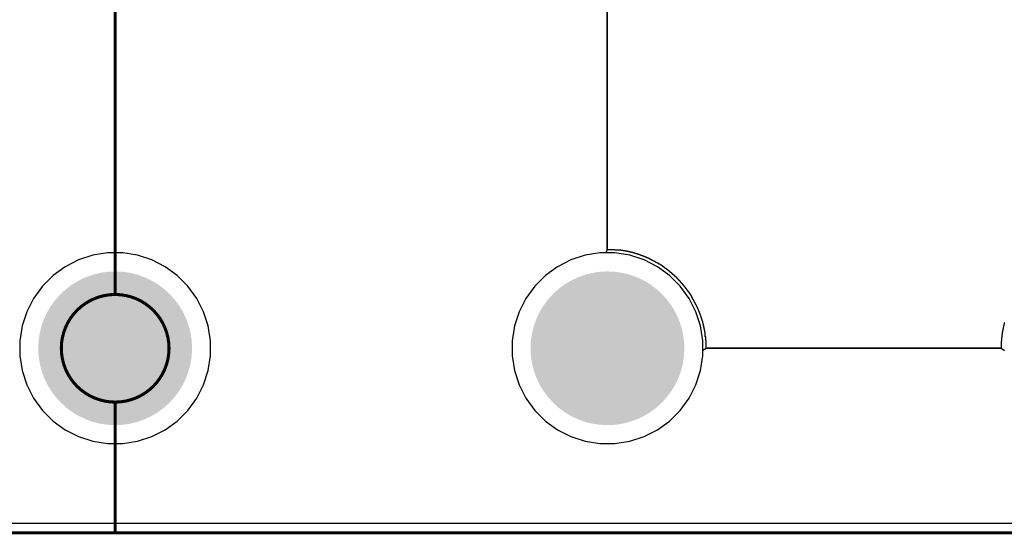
# Model space of a CAD drawing. Header units: inches. Extents: x 0 to 140, y 0 to 140.
# Tile 16 of 42: x 67 to 99, y 0 to 17. Entities that reach past the tile are written whole.
import ezdxf

# ---------------------------------------------------------------- set-up
doc = ezdxf.new("R2010")
doc.units = ezdxf.units.IN
for name, color, linetype in [('Board', 56, 'Continuous'), ('BOTTOM', 5, 'Continuous'), ('Bottom Solder', 6, 'Continuous'), ('Pad Holes', 156, 'Continuous'), ('TOP', 1, 'Continuous'), ('Top Solder', 216, 'Continuous')]:
    doc.layers.add(name, color=color, linetype=linetype)

msp = doc.modelspace()

# ---------------------------------------------------------------- hatches: boundary and pattern name
at = {"layer": 'BOTTOM'}
h = msp.add_hatch(color=5, dxfattribs=at)
edge = h.paths.add_edge_path()
edge.add_arc((70, 6), 1.5, 0, 360)
h = msp.add_hatch(color=5, dxfattribs=at)
edge = h.paths.add_edge_path()
edge.add_arc((86, 6), 1.5, 0, 360)
at = {"layer": 'Bottom Solder'}
h = msp.add_hatch(color=6, dxfattribs=at)
edge = h.paths.add_edge_path()
edge.add_arc((70, 6), 2.5, 0, 360)
h = msp.add_hatch(color=6, dxfattribs=at)
edge = h.paths.add_edge_path()
edge.add_arc((86, 6), 2.5, 0, 360)
at = {"layer": 'Pad Holes'}
h = msp.add_hatch(color=7, dxfattribs=at)
edge = h.paths.add_edge_path()
edge.add_arc((70, 6), 1.75, 0, 360)
h = msp.add_hatch(color=7, dxfattribs=at)
edge = h.paths.add_edge_path()
edge.add_arc((86, 6), 1.75, 0, 360)
at = {"layer": 'TOP'}
h = msp.add_hatch(color=1, dxfattribs=at)
edge = h.paths.add_edge_path()
edge.add_arc((70, 6), 1.5, 0, 360)
h = msp.add_hatch(color=1, dxfattribs=at)
edge = h.paths.add_edge_path()
edge.add_arc((86, 6), 1.5, 0, 360)
at = {"layer": 'Top Solder'}
h = msp.add_hatch(color=216, dxfattribs=at)
edge = h.paths.add_edge_path()
edge.add_arc((70, 6), 2.5, 0, 360)
h = msp.add_hatch(color=216, dxfattribs=at)
edge = h.paths.add_edge_path()
edge.add_arc((86, 6), 2.5, 0, 360)

# ---------------------------------------------------------------- linework, layer by layer
at = {"layer": 'Board', "const_width": 0.1}
for points in [[(70, 7.75), (70, 20.25)], [(70, 7.75), (70, 20.25)], [(70, 0), (70, 4.25)], [(70, 0), (70, 4.25)], [(6, 0), (134, 0)]]:
    msp.add_lwpolyline(points, dxfattribs=at)
at = {"layer": 'Board'}
for points, const_width in [([(71.75, 6, 1), (68.25, 6, 1)], 0.1), ([(71.75, 6, 1), (68.25, 6, 1)], 0.1), ([(71.75, 6, 1), (68.25, 6, 1)], 0.1), ([(71.75, 6, 1), (68.25, 6, 1)], 0.1), ([(69.975, 7.75, 1), (70.025, 7.75, 1)], 0.05), ([(69.975, 7.75, 1), (70.025, 7.75, 1)], 0.05), ([(68.225, 6, 1), (68.275, 6, 1)], 0.05), ([(68.225, 6, 1), (68.275, 6, 1)], 0.05), ([(68.225, 6, 1), (68.275, 6, 1)], 0.05), ([(68.225, 6, 1), (68.275, 6, 1)], 0.05), ([(71.725, 6, 1), (71.775, 6, 1)], 0.05), ([(71.725, 6, 1), (71.775, 6, 1)], 0.05), ([(71.725, 6, 1), (71.775, 6, 1)], 0.05), ([(71.725, 6, 1), (71.775, 6, 1)], 0.05), ([(69.975, 4.25, 1), (70.025, 4.25, 1)], 0.05), ([(69.975, 4.25, 1), (70.025, 4.25, 1)], 0.05), ([(69.975, 0, 1), (70.025, 0, 1)], 0.05), ([(69.975, 0, 1), (70.025, 0, 1)], 0.05)]:
    msp.add_lwpolyline(points, format="xyb", close=True, dxfattribs=dict(at, const_width=const_width))
at = {"layer": 'BOTTOM'}
for p, q in [((85.996, 10.265), (85.996, 18.806)), ((85.996, 18.773), (85.996, 10.265)), ((85.996, 10.255), (85.996, 10.265)), ((85.996, 10.265), (85.996, 9.227)), ((85.996, 9.207), (85.996, 10.255)), ((69.274, 9.023), (68.81, 8.873)), ((69.756, 9.1), (69.274, 9.023)), ((70.244, 9.1), (69.756, 9.1)), ((70.726, 9.023), (70.244, 9.1)), ((71.19, 8.873), (70.726, 9.023)), ((85.274, 9.023), (84.81, 8.873)), ((85.756, 9.1), (85.274, 9.023)), ((85.948, 9.1), (85.756, 9.1)), ((85.996, 9.207), (85.948, 9.1)), ((85.996, 9.227), (85.996, 9.207)), ((86.239, 9.207), (85.996, 9.207)), ((86.239, 9.196), (86.239, 9.207)), ((86.356, 9.196), (86.239, 9.196)), ((86.356, 9.186), (86.356, 9.196)), ((86.44, 9.186), (86.356, 9.186)), ((86.44, 9.175), (86.44, 9.186)), ((86.514, 9.175), (86.44, 9.175)), ((86.514, 9.165), (86.514, 9.175)), ((86.578, 9.165), (86.514, 9.165)), ((86.578, 9.154), (86.578, 9.165)), ((86.631, 9.154), (86.578, 9.154)), ((86.631, 9.144), (86.631, 9.154)), ((86.684, 9.144), (86.631, 9.144)), ((86.684, 9.133), (86.684, 9.144)), ((86.726, 9.133), (86.684, 9.133)), ((86.726, 9.122), (86.726, 9.133)), ((86.779, 9.122), (86.726, 9.122)), ((86.779, 9.112), (86.779, 9.122)), ((86.821, 9.112), (86.779, 9.112)), ((86.821, 9.101), (86.821, 9.112)), ((86.853, 9.101), (86.821, 9.101)), ((86.853, 9.091), (86.853, 9.101)), ((86.895, 9.091), (86.853, 9.091)), ((86.895, 9.08), (86.895, 9.091)), ((86.927, 9.08), (86.895, 9.08)), ((86.927, 9.069), (86.927, 9.08)), ((86.97, 9.069), (86.927, 9.069)), ((86.97, 9.059), (86.97, 9.069)), ((87.001, 9.059), (86.97, 9.059)), ((87.001, 9.048), (87.001, 9.059)), ((87.033, 9.048), (87.001, 9.048)), ((87.033, 9.038), (87.033, 9.048)), ((87.065, 9.038), (87.033, 9.038)), ((87.065, 9.027), (87.065, 9.038)), ((87.086, 9.027), (87.065, 9.027)), ((87.086, 9.017), (87.086, 9.027)), ((87.118, 9.017), (87.086, 9.017)), ((87.118, 9.006), (87.118, 9.017)), ((87.149, 9.006), (87.118, 9.006)), ((87.149, 8.995), (87.149, 9.006)), ((87.171, 8.995), (87.149, 8.995)), ((87.171, 8.985), (87.171, 8.995)), ((87.202, 8.985), (87.171, 8.985)), ((87.202, 8.974), (87.202, 8.985)), ((87.224, 8.974), (87.202, 8.974)), ((87.224, 8.964), (87.224, 8.974)), ((87.255, 8.964), (87.224, 8.964)), ((87.255, 8.953), (87.255, 8.964)), ((68.375, 8.651), (67.981, 8.364)), ((68.81, 8.873), (68.375, 8.651)), ((71.625, 8.651), (71.19, 8.873)), ((72.02, 8.364), (71.625, 8.651)), ((84.375, 8.651), (83.981, 8.364)), ((84.81, 8.873), (84.375, 8.651)), ((87.276, 8.953), (87.255, 8.953)), ((87.276, 8.942), (87.276, 8.953)), ((87.298, 8.942), (87.276, 8.942)), ((87.298, 8.932), (87.298, 8.942)), ((87.329, 8.932), (87.298, 8.932)), ((87.329, 8.921), (87.329, 8.932)), ((87.351, 8.921), (87.329, 8.921)), ((87.351, 8.911), (87.351, 8.921)), ((87.372, 8.911), (87.351, 8.911)), ((87.372, 8.9), (87.372, 8.911)), ((87.393, 8.9), (87.372, 8.9)), ((87.393, 8.89), (87.393, 8.9)), ((87.414, 8.89), (87.393, 8.89)), ((87.414, 8.879), (87.414, 8.89)), ((87.435, 8.879), (87.414, 8.879)), ((87.435, 8.868), (87.435, 8.879)), ((87.456, 8.868), (87.435, 8.868)), ((87.456, 8.858), (87.456, 8.868)), ((87.478, 8.858), (87.456, 8.858)), ((87.478, 8.847), (87.478, 8.858)), ((87.499, 8.847), (87.478, 8.847)), ((87.499, 8.837), (87.499, 8.847)), ((87.52, 8.837), (87.499, 8.837)), ((87.52, 8.826), (87.52, 8.837)), ((87.541, 8.826), (87.52, 8.826)), ((87.541, 8.815), (87.541, 8.826)), ((87.562, 8.815), (87.541, 8.815)), ((87.562, 8.805), (87.562, 8.815)), ((87.573, 8.805), (87.562, 8.805)), ((87.573, 8.794), (87.573, 8.805)), ((87.594, 8.794), (87.573, 8.794)), ((87.594, 8.784), (87.594, 8.794)), ((87.615, 8.784), (87.594, 8.784)), ((87.615, 8.773), (87.615, 8.784)), ((87.636, 8.773), (87.615, 8.773)), ((87.636, 8.763), (87.636, 8.773)), ((87.647, 8.763), (87.636, 8.763)), ((87.647, 8.752), (87.647, 8.763)), ((87.668, 8.752), (87.647, 8.752)), ((87.668, 8.741), (87.668, 8.752)), ((87.679, 8.741), (87.668, 8.741)), ((87.679, 8.731), (87.679, 8.741)), ((87.7, 8.731), (87.679, 8.731)), ((87.7, 8.72), (87.7, 8.731)), ((87.721, 8.72), (87.7, 8.72)), ((87.721, 8.71), (87.721, 8.72)), ((87.732, 8.71), (87.721, 8.71)), ((87.732, 8.699), (87.732, 8.71)), ((87.753, 8.699), (87.732, 8.699)), ((87.753, 8.688), (87.753, 8.699)), ((87.763, 8.688), (87.753, 8.688)), ((87.763, 8.678), (87.763, 8.688)), ((87.784, 8.678), (87.763, 8.678)), ((87.784, 8.667), (87.784, 8.678)), ((87.795, 8.667), (87.784, 8.667)), ((87.795, 8.657), (87.795, 8.667)), ((87.816, 8.657), (87.795, 8.657)), ((87.816, 8.646), (87.816, 8.657)), ((87.827, 8.646), (87.816, 8.646)), ((87.827, 8.636), (87.827, 8.646)), ((67.981, 8.364), (67.635, 8.019)), ((72.365, 8.019), (72.02, 8.364)), ((83.981, 8.364), (83.635, 8.019)), ((87.848, 8.636), (87.827, 8.636)), ((87.848, 8.625), (87.848, 8.636)), ((87.859, 8.625), (87.848, 8.625)), ((87.859, 8.614), (87.859, 8.625)), ((87.869, 8.614), (87.859, 8.614)), ((87.869, 8.604), (87.869, 8.614)), ((87.89, 8.604), (87.869, 8.604)), ((87.89, 8.593), (87.89, 8.604)), ((87.901, 8.593), (87.89, 8.593)), ((87.901, 8.583), (87.901, 8.593)), ((87.922, 8.583), (87.901, 8.583)), ((87.922, 8.572), (87.922, 8.583)), ((87.933, 8.572), (87.922, 8.572)), ((87.933, 8.561), (87.933, 8.572)), ((87.943, 8.561), (87.933, 8.561)), ((87.943, 8.551), (87.943, 8.561)), ((87.964, 8.551), (87.943, 8.551)), ((87.964, 8.54), (87.964, 8.551)), ((87.975, 8.54), (87.964, 8.54)), ((87.975, 8.53), (87.975, 8.54)), ((87.986, 8.53), (87.975, 8.53)), ((87.986, 8.519), (87.986, 8.53)), ((87.996, 8.519), (87.986, 8.519)), ((87.996, 8.509), (87.996, 8.519)), ((88.017, 8.509), (87.996, 8.509)), ((88.017, 8.498), (88.017, 8.509)), ((88.028, 8.498), (88.017, 8.498)), ((88.028, 8.487), (88.028, 8.498)), ((88.038, 8.487), (88.028, 8.487)), ((88.038, 8.477), (88.038, 8.487)), ((88.049, 8.477), (88.038, 8.477)), ((88.049, 8.466), (88.049, 8.477)), ((88.06, 8.466), (88.049, 8.466)), ((88.06, 8.456), (88.06, 8.466)), ((88.081, 8.456), (88.06, 8.456)), ((88.081, 8.445), (88.081, 8.456)), ((88.091, 8.445), (88.081, 8.445)), ((88.091, 8.435), (88.091, 8.445)), ((88.102, 8.435), (88.091, 8.435)), ((88.102, 8.424), (88.102, 8.435)), ((88.112, 8.424), (88.102, 8.424)), ((88.112, 8.413), (88.112, 8.424)), ((88.123, 8.413), (88.112, 8.413)), ((88.123, 8.403), (88.123, 8.413)), ((88.134, 8.403), (88.123, 8.403)), ((88.134, 8.392), (88.134, 8.403)), ((88.155, 8.392), (88.134, 8.392)), ((88.155, 8.382), (88.155, 8.392)), ((88.165, 8.382), (88.155, 8.382)), ((88.165, 8.371), (88.165, 8.382)), ((88.176, 8.371), (88.165, 8.371)), ((88.176, 8.36), (88.176, 8.371)), ((88.187, 8.36), (88.176, 8.36)), ((88.187, 8.35), (88.187, 8.36)), ((88.197, 8.35), (88.187, 8.35)), ((88.197, 8.339), (88.197, 8.35)), ((88.208, 8.339), (88.197, 8.339)), ((88.208, 8.329), (88.208, 8.339)), ((88.218, 8.329), (88.208, 8.329)), ((88.218, 8.318), (88.218, 8.329)), ((67.635, 8.019), (67.349, 7.624)), ((72.651, 7.624), (72.365, 8.019)), ((83.635, 8.019), (83.349, 7.624)), ((88.229, 8.318), (88.218, 8.318)), ((88.229, 8.308), (88.229, 8.318)), ((88.239, 8.308), (88.229, 8.308)), ((88.239, 8.297), (88.239, 8.308)), ((88.25, 8.297), (88.239, 8.297)), ((88.25, 8.286), (88.25, 8.297)), ((88.261, 8.286), (88.25, 8.286)), ((88.261, 8.276), (88.261, 8.286)), ((88.271, 8.276), (88.261, 8.276)), ((88.271, 8.265), (88.271, 8.276)), ((88.282, 8.265), (88.271, 8.265)), ((88.282, 8.255), (88.282, 8.265)), ((88.292, 8.255), (88.282, 8.255)), ((88.292, 8.244), (88.292, 8.255)), ((88.303, 8.244), (88.292, 8.244)), ((88.303, 8.233), (88.303, 8.244)), ((88.314, 8.233), (88.303, 8.233)), ((88.314, 8.223), (88.314, 8.233)), ((88.324, 8.223), (88.314, 8.223)), ((88.324, 8.212), (88.324, 8.223)), ((88.335, 8.212), (88.324, 8.212)), ((88.335, 8.202), (88.335, 8.212)), ((88.345, 8.202), (88.335, 8.202)), ((88.345, 8.191), (88.345, 8.202)), ((88.356, 8.191), (88.345, 8.191)), ((88.356, 8.181), (88.356, 8.191)), ((88.366, 8.181), (88.356, 8.181)), ((88.366, 8.17), (88.366, 8.181)), ((88.377, 8.17), (88.366, 8.17)), ((88.377, 8.159), (88.377, 8.17)), ((88.388, 8.159), (88.377, 8.159)), ((88.388, 8.138), (88.388, 8.159)), ((88.398, 8.138), (88.388, 8.138)), ((88.398, 8.128), (88.398, 8.138)), ((88.409, 8.128), (88.398, 8.128)), ((88.409, 8.117), (88.409, 8.128)), ((88.419, 8.117), (88.409, 8.117)), ((88.419, 8.106), (88.419, 8.117)), ((88.43, 8.106), (88.419, 8.106)), ((88.43, 8.096), (88.43, 8.106)), ((88.441, 8.096), (88.43, 8.096)), ((88.441, 8.085), (88.441, 8.096)), ((88.451, 8.085), (88.441, 8.085)), ((88.451, 8.064), (88.451, 8.085)), ((88.462, 8.064), (88.451, 8.064)), ((88.462, 8.054), (88.462, 8.064)), ((88.472, 8.054), (88.462, 8.054)), ((88.472, 8.043), (88.472, 8.054)), ((88.483, 8.043), (88.472, 8.043)), ((88.483, 8.032), (88.483, 8.043)), ((88.493, 8.032), (88.483, 8.032)), ((88.493, 8.022), (88.493, 8.032)), ((88.504, 8.022), (88.493, 8.022)), ((88.504, 8.001), (88.504, 8.022)), ((88.515, 8.001), (88.504, 8.001)), ((88.515, 7.99), (88.515, 8.001)), ((88.525, 7.99), (88.515, 7.99)), ((88.525, 7.979), (88.525, 7.99)), ((88.536, 7.979), (88.525, 7.979)), ((88.536, 7.969), (88.536, 7.979)), ((88.546, 7.969), (88.536, 7.969)), ((88.546, 7.948), (88.546, 7.969)), ((88.557, 7.948), (88.546, 7.948)), ((88.557, 7.937), (88.557, 7.948)), ((88.568, 7.937), (88.557, 7.937)), ((88.568, 7.927), (88.568, 7.937)), ((88.578, 7.927), (88.568, 7.927)), ((88.578, 7.905), (88.578, 7.927)), ((88.589, 7.905), (88.578, 7.905)), ((88.589, 7.895), (88.589, 7.905)), ((88.599, 7.895), (88.589, 7.895)), ((88.599, 7.884), (88.599, 7.895)), ((88.61, 7.884), (88.599, 7.884)), ((88.61, 7.863), (88.61, 7.884)), ((88.62, 7.863), (88.61, 7.863)), ((88.62, 7.852), (88.62, 7.863)), ((88.631, 7.852), (88.62, 7.852)), ((88.631, 7.831), (88.631, 7.852)), ((88.642, 7.831), (88.631, 7.831)), ((88.642, 7.821), (88.642, 7.831)), ((88.652, 7.821), (88.642, 7.821)), ((88.652, 7.8), (88.652, 7.821)), ((88.663, 7.8), (88.652, 7.8)), ((88.663, 7.789), (88.663, 7.8)), ((88.673, 7.789), (88.663, 7.789)), ((88.673, 7.768), (88.673, 7.789)), ((88.684, 7.768), (88.673, 7.768)), ((88.684, 7.757), (88.684, 7.768)), ((88.695, 7.757), (88.684, 7.757)), ((88.695, 7.736), (88.695, 7.757)), ((88.705, 7.736), (88.695, 7.736)), ((88.705, 7.725), (88.705, 7.736)), ((88.716, 7.725), (88.705, 7.725)), ((88.716, 7.704), (88.716, 7.725)), ((88.726, 7.704), (88.716, 7.704)), ((88.726, 7.694), (88.726, 7.704)), ((88.737, 7.694), (88.726, 7.694)), ((88.737, 7.673), (88.737, 7.694)), ((67.349, 7.624), (67.127, 7.19)), ((72.873, 7.19), (72.651, 7.624)), ((83.349, 7.624), (83.127, 7.19)), ((88.747, 7.673), (88.737, 7.673)), ((88.747, 7.651), (88.747, 7.673)), ((88.758, 7.651), (88.747, 7.651)), ((88.758, 7.641), (88.758, 7.651)), ((88.769, 7.641), (88.758, 7.641)), ((88.769, 7.62), (88.769, 7.641)), ((88.779, 7.62), (88.769, 7.62)), ((88.779, 7.598), (88.779, 7.62)), ((88.79, 7.598), (88.779, 7.598)), ((88.79, 7.577), (88.79, 7.598)), ((88.8, 7.577), (88.79, 7.577)), ((88.8, 7.567), (88.8, 7.577)), ((88.811, 7.567), (88.8, 7.567)), ((88.811, 7.546), (88.811, 7.567)), ((88.822, 7.546), (88.811, 7.546)), ((88.822, 7.524), (88.822, 7.546)), ((88.832, 7.524), (88.822, 7.524)), ((88.832, 7.503), (88.832, 7.524)), ((88.843, 7.503), (88.832, 7.503)), ((88.843, 7.482), (88.843, 7.503)), ((88.853, 7.482), (88.843, 7.482)), ((88.853, 7.461), (88.853, 7.482)), ((88.864, 7.461), (88.853, 7.461)), ((88.864, 7.44), (88.864, 7.461)), ((88.874, 7.44), (88.864, 7.44)), ((88.874, 7.419), (88.874, 7.44)), ((88.885, 7.419), (88.874, 7.419)), ((88.885, 7.397), (88.885, 7.419)), ((88.896, 7.397), (88.885, 7.397)), ((88.896, 7.376), (88.896, 7.397)), ((88.906, 7.376), (88.896, 7.376)), ((88.906, 7.355), (88.906, 7.376)), ((67.127, 7.19), (66.976, 6.726)), ((73.024, 6.726), (72.873, 7.19)), ((83.127, 7.19), (82.976, 6.726)), ((88.917, 7.355), (88.906, 7.355)), ((88.917, 7.334), (88.917, 7.355)), ((88.927, 7.334), (88.917, 7.334)), ((88.927, 7.313), (88.927, 7.334)), ((88.938, 7.313), (88.927, 7.313)), ((88.938, 7.281), (88.938, 7.313)), ((88.949, 7.281), (88.938, 7.281)), ((88.949, 7.26), (88.949, 7.281)), ((88.959, 7.26), (88.949, 7.26)), ((88.959, 7.239), (88.959, 7.26)), ((88.97, 7.239), (88.959, 7.239)), ((88.97, 7.207), (88.97, 7.239)), ((88.98, 7.207), (88.97, 7.207)), ((88.98, 7.186), (88.98, 7.207)), ((88.991, 7.186), (88.98, 7.186)), ((88.991, 7.154), (88.991, 7.186)), ((89.001, 7.154), (88.991, 7.154)), ((89.001, 7.122), (89.001, 7.154)), ((89.012, 7.122), (89.001, 7.122)), ((89.012, 7.101), (89.012, 7.122)), ((89.023, 7.101), (89.012, 7.101)), ((89.023, 7.069), (89.023, 7.101)), ((89.033, 7.069), (89.023, 7.069)), ((89.033, 7.038), (89.033, 7.069)), ((66.976, 6.726), (66.9, 6.244)), ((73.1, 6.244), (73.024, 6.726)), ((82.976, 6.726), (82.9, 6.244)), ((89.044, 7.038), (89.033, 7.038)), ((89.044, 7.006), (89.044, 7.038)), ((89.054, 7.006), (89.044, 7.006)), ((89.054, 6.974), (89.054, 7.006)), ((89.065, 6.974), (89.054, 6.974)), ((89.065, 6.932), (89.065, 6.974)), ((89.076, 6.932), (89.065, 6.932)), ((89.076, 6.9), (89.076, 6.932)), ((89.086, 6.9), (89.076, 6.9)), ((89.086, 6.868), (89.086, 6.9)), ((89.097, 6.868), (89.086, 6.868)), ((89.097, 6.826), (89.097, 6.868)), ((89.107, 6.826), (89.097, 6.826)), ((89.107, 6.784), (89.107, 6.826)), ((89.118, 6.784), (89.107, 6.784)), ((89.118, 6.741), (89.118, 6.784)), ((89.128, 6.741), (89.118, 6.741)), ((89.128, 6.688), (89.128, 6.741)), ((98.886, 6.731), (98.875, 6.731)), ((98.875, 6.731), (98.875, 6.688)), ((98.896, 6.784), (98.886, 6.784)), ((98.886, 6.784), (98.886, 6.731)), ((98.907, 6.826), (98.896, 6.826)), ((98.896, 6.826), (98.896, 6.784)), ((89.139, 6.688), (89.128, 6.688)), ((89.139, 6.635), (89.139, 6.688)), ((89.15, 6.635), (89.139, 6.635)), ((89.15, 6.583), (89.15, 6.635)), ((89.16, 6.583), (89.15, 6.583)), ((89.16, 6.519), (89.16, 6.583)), ((89.171, 6.519), (89.16, 6.519)), ((89.171, 6.456), (89.171, 6.519)), ((89.181, 6.456), (89.171, 6.456)), ((89.181, 6.371), (89.181, 6.456)), ((98.833, 6.445), (98.822, 6.445)), ((98.822, 6.445), (98.822, 6.36)), ((98.843, 6.519), (98.833, 6.519)), ((98.833, 6.519), (98.833, 6.445)), ((98.854, 6.583), (98.843, 6.583)), ((98.843, 6.583), (98.843, 6.519)), ((98.865, 6.635), (98.854, 6.635)), ((98.854, 6.635), (98.854, 6.583)), ((98.875, 6.688), (98.865, 6.688)), ((98.865, 6.688), (98.865, 6.635)), ((66.9, 6.244), (66.9, 5.756)), ((73.1, 5.756), (73.1, 6.244)), ((82.9, 6.244), (82.9, 5.756)), ((89.192, 6.371), (89.181, 6.371)), ((89.192, 6.254), (89.192, 6.371)), ((89.203, 6.254), (89.192, 6.254)), ((89.203, 6), (89.203, 6.254)), ((98.812, 6.244), (98.801, 6.244)), ((98.801, 6.244), (98.801, 6)), ((98.822, 6.36), (98.812, 6.36)), ((98.812, 6.36), (98.812, 6.244)), ((89.1, 5.941), (89.203, 6)), ((89.1, 5.756), (89.1, 5.941)), ((98.801, 6), (89.203, 6)), ((89.203, 6), (89.227, 6)), ((89.227, 6), (98.773, 6)), ((98.773, 6), (98.801, 6)), ((98.801, 6), (98.9, 5.933)), ((66.9, 5.756), (66.976, 5.274)), ((73.024, 5.274), (73.1, 5.756)), ((82.9, 5.756), (82.976, 5.274)), ((89.024, 5.274), (89.1, 5.756)), ((66.976, 5.274), (67.127, 4.81)), ((72.873, 4.81), (73.024, 5.274)), ((82.976, 5.274), (83.127, 4.81)), ((88.873, 4.81), (89.024, 5.274)), ((67.127, 4.81), (67.349, 4.375)), ((72.651, 4.375), (72.873, 4.81)), ((83.127, 4.81), (83.349, 4.375)), ((88.651, 4.375), (88.873, 4.81)), ((67.349, 4.375), (67.635, 3.98)), ((72.365, 3.98), (72.651, 4.375)), ((83.349, 4.375), (83.635, 3.98)), ((88.365, 3.98), (88.651, 4.375)), ((67.635, 3.98), (67.981, 3.635)), ((72.02, 3.635), (72.365, 3.98)), ((83.635, 3.98), (83.981, 3.635)), ((88.02, 3.635), (88.365, 3.98)), ((67.981, 3.635), (68.375, 3.348)), ((71.625, 3.348), (72.02, 3.635)), ((83.981, 3.635), (84.375, 3.348)), ((87.625, 3.348), (88.02, 3.635)), ((68.375, 3.348), (68.81, 3.127)), ((71.19, 3.127), (71.625, 3.348)), ((84.375, 3.348), (84.81, 3.127)), ((87.19, 3.127), (87.625, 3.348)), ((68.81, 3.127), (69.274, 2.976)), ((69.274, 2.976), (69.756, 2.9)), ((69.756, 2.9), (70.244, 2.9)), ((70.244, 2.9), (70.726, 2.976)), ((70.726, 2.976), (71.19, 3.127)), ((84.81, 3.127), (85.274, 2.976)), ((85.274, 2.976), (85.756, 2.9)), ((85.756, 2.9), (86.244, 2.9)), ((86.244, 2.9), (86.726, 2.976)), ((86.726, 2.976), (87.19, 3.127)), ((134.28, 0.306), (5.72, 0.306))]:
    msp.add_line(p, q, dxfattribs=at)
at = {"layer": 'TOP'}
for p, q in [((69.274, 9.023), (68.81, 8.873)), ((69.756, 9.1), (69.274, 9.023)), ((70.244, 9.1), (69.756, 9.1)), ((70.726, 9.023), (70.244, 9.1)), ((71.19, 8.873), (70.726, 9.023)), ((85.274, 9.023), (84.81, 8.873)), ((85.756, 9.1), (85.274, 9.023)), ((86.244, 9.1), (85.756, 9.1)), ((86.726, 9.023), (86.244, 9.1)), ((87.19, 8.873), (86.726, 9.023)), ((68.375, 8.651), (67.981, 8.364)), ((68.81, 8.873), (68.375, 8.651)), ((71.625, 8.651), (71.19, 8.873)), ((72.02, 8.364), (71.625, 8.651)), ((84.375, 8.651), (83.981, 8.364)), ((84.81, 8.873), (84.375, 8.651)), ((87.625, 8.651), (87.19, 8.873)), ((88.02, 8.364), (87.625, 8.651)), ((67.981, 8.364), (67.635, 8.019)), ((72.365, 8.019), (72.02, 8.364)), ((83.981, 8.364), (83.635, 8.019)), ((88.365, 8.019), (88.02, 8.364)), ((67.635, 8.019), (67.349, 7.624)), ((72.651, 7.624), (72.365, 8.019)), ((83.635, 8.019), (83.349, 7.624)), ((88.651, 7.624), (88.365, 8.019)), ((67.349, 7.624), (67.127, 7.19)), ((72.873, 7.19), (72.651, 7.624)), ((83.349, 7.624), (83.127, 7.19)), ((88.873, 7.19), (88.651, 7.624)), ((67.127, 7.19), (66.976, 6.726)), ((73.024, 6.726), (72.873, 7.19)), ((83.127, 7.19), (82.976, 6.726)), ((89.024, 6.726), (88.873, 7.19)), ((66.976, 6.726), (66.9, 6.244)), ((73.1, 6.244), (73.024, 6.726)), ((82.976, 6.726), (82.9, 6.244)), ((89.1, 6.244), (89.024, 6.726)), ((66.9, 6.244), (66.9, 5.756)), ((73.1, 5.756), (73.1, 6.244)), ((82.9, 6.244), (82.9, 5.756)), ((89.1, 5.756), (89.1, 6.244)), ((66.9, 5.756), (66.976, 5.274)), ((73.024, 5.274), (73.1, 5.756)), ((82.9, 5.756), (82.976, 5.274)), ((89.024, 5.274), (89.1, 5.756)), ((66.976, 5.274), (67.127, 4.81)), ((72.873, 4.81), (73.024, 5.274)), ((82.976, 5.274), (83.127, 4.81)), ((88.873, 4.81), (89.024, 5.274)), ((67.127, 4.81), (67.349, 4.375)), ((72.651, 4.375), (72.873, 4.81)), ((83.127, 4.81), (83.349, 4.375)), ((88.651, 4.375), (88.873, 4.81)), ((67.349, 4.375), (67.635, 3.98)), ((72.365, 3.98), (72.651, 4.375)), ((83.349, 4.375), (83.635, 3.98)), ((88.365, 3.98), (88.651, 4.375)), ((67.635, 3.98), (67.981, 3.635)), ((72.02, 3.635), (72.365, 3.98)), ((83.635, 3.98), (83.981, 3.635)), ((88.02, 3.635), (88.365, 3.98)), ((67.981, 3.635), (68.375, 3.348)), ((71.625, 3.348), (72.02, 3.635)), ((83.981, 3.635), (84.375, 3.348)), ((87.625, 3.348), (88.02, 3.635)), ((68.375, 3.348), (68.81, 3.127)), ((71.19, 3.127), (71.625, 3.348)), ((84.375, 3.348), (84.81, 3.127)), ((87.19, 3.127), (87.625, 3.348)), ((68.81, 3.127), (69.274, 2.976)), ((69.274, 2.976), (69.756, 2.9)), ((69.756, 2.9), (70.244, 2.9)), ((70.244, 2.9), (70.726, 2.976)), ((70.726, 2.976), (71.19, 3.127)), ((84.81, 3.127), (85.274, 2.976)), ((85.274, 2.976), (85.756, 2.9)), ((85.756, 2.9), (86.244, 2.9)), ((86.244, 2.9), (86.726, 2.976)), ((86.726, 2.976), (87.19, 3.127)), ((134.28, 0.306), (5.72, 0.306))]:
    msp.add_line(p, q, dxfattribs=at)

doc.saveas('drawing.dxf')
